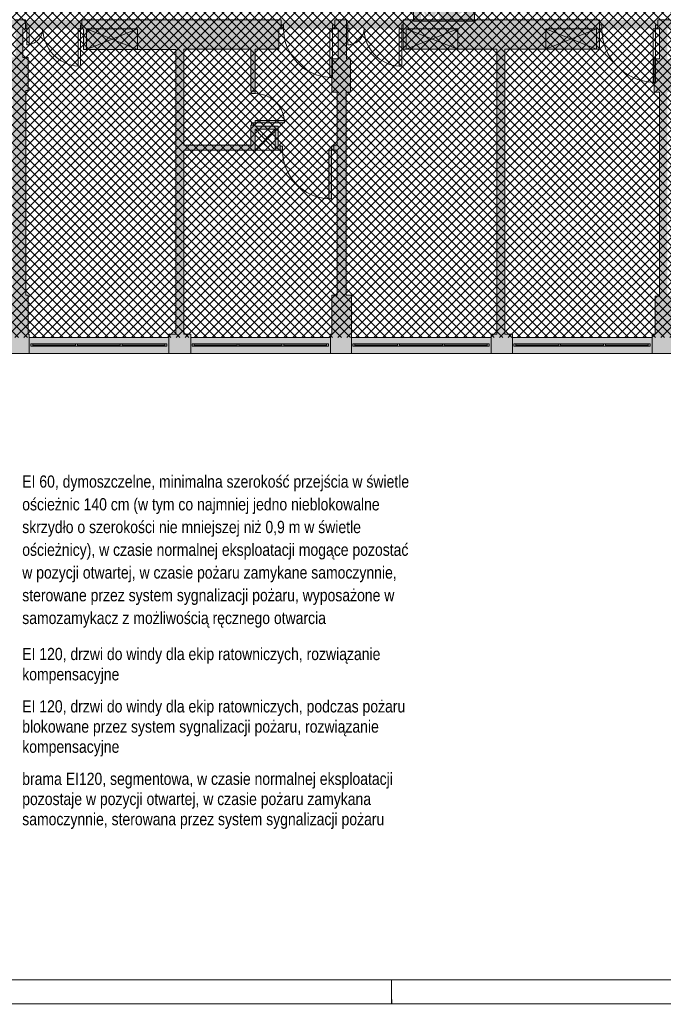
# Paper-space layout 'AP-06 STREFY POŻAROWE I EWAKUACJA - PIĘTRO 4' of a CAD drawing. Header units: millimetres. Extents: x 0 to 594, y 0 to 450.
# Tile 10 of 14: x 338 to 470, y 0 to 202. Entities that reach past the tile are written whole.
import ezdxf
from ezdxf.xclip import XClip

# ---------------------------------------------------------------- set-up
doc = ezdxf.new("R2010")
doc.units = ezdxf.units.MM
doc.header["$MEASUREMENT"] = 0
doc.header["$XCLIPFRAME"] = 0
for name, color, linetype, lineweight in [('A_Arkusz_Nr_pióra__1', 7, 'Continuous', 20), ('A_ewakuacja_Nr_pióra__4', 94, 'Continuous', 18), ('A_niewidoczne_Nr_pióra__1', 7, 'Continuous', 20), ('A_podkład_Nr_pióra__2', 8, 'Continuous', 13), ('A_ppoż proj_Nr_pióra__81', 2, 'Continuous', 5)]:
    doc.layers.add(name, color=color, linetype=linetype, lineweight=lineweight)
for name, color, linetype, lineweight, true_color in [('A_Arkusz_Nr_pióra__237', 7, 'Continuous', 5, 0x343434), ('A_ewakuacja_Nr_pióra__104', 7, 'Continuous', 5, 0x006532), ('A_podkład_Nr_pióra__254', 7, 'Continuous', 5, 0xfdfdfd), ('A_ppoż proj_Nr_pióra__151', 7, 'Continuous', 5, 0x65cbfe)]:
    doc.layers.add(name, color=color, linetype=linetype, lineweight=lineweight, true_color=true_color)
doc.layers.add('A_podrys', color=7, linetype='Continuous')
doc.styles.add('STYL_AUTOMATYCZNY_2', font='ARIALN.TTF')

# ---------------------------------------------------------------- blocks, each defined once
blk = doc.blocks.new('Rysunek_1_1', base_point=(-1569.28, -182.96))
at = {"layer": 'A_ewakuacja_Nr_pióra__104', "linetype": 'Continuous', "lineweight": 0, "true_color": 0x004c26}
h = blk.add_hatch(color=118, dxfattribs=at)
h.paths.add_polyline_path([(418.56, 207.15), (418.56, 201.4), (431.05, 201.4), (431.05, 207.15)])
h.paths.add_polyline_path([(423.81, 201.76), (420.09, 201.76), (420.09, 204.88), (419.83, 204.88, -0.24241), (419.35, 205.54), (420.09, 205.54), (420.09, 206.59), (423.8, 206.59), (423.8, 203.96), (422.91, 203.96), (422.61, 203.36), (422.15, 203.99), (422.82, 204.79), (422.7, 206.55), (422.21, 206.55), (422.35, 205.01), (421.83, 204.56), (421.23, 205.46), (419.57, 205.46, 0.304489), (419.93, 204.99), (420.92, 204.99), (421.47, 204.21, 0.230447), (421.43, 203.71), (421.53, 203.54), (422.02, 202.69), (421.35, 202.69), (420.97, 203.52, 1.14772), (420.63, 203.37), (421.08, 202.37), (422.5, 202.37, 0.414214), (422.92, 202.78), (423.36, 203.58), (423.81, 203.58)], flags=0)
h.paths.add_polyline_path([(425.86, 203.73), (425.86, 204.54), (428.98, 204.55), (427.7, 205.72), (428.6, 205.72), (430.36, 204.12), (428.61, 202.53), (427.68, 202.53), (428.98, 203.73)], flags=0)
at = {"layer": 'A_podkład_Nr_pióra__254', "linetype": 'Continuous', "lineweight": 5, "true_color": 0xfdfdfd}
h = blk.add_hatch(color=7, dxfattribs=at)
h.paths.add_polyline_path([(70.72, 133.27), (538.72, 133.27), (538.72, 227.67), (538.22, 227.67), (538.22, 260.47), (538.72, 260.47), (538.72, 355.07), (196.42, 355.07), (196.42, 351.77), (204.02, 351.77), (204.02, 286.92), (204.02, 266.67), (203.62, 266.67), (203.62, 264.22), (204.62, 264.22), (204.62, 265.67), (215.32, 265.67), (215.32, 201.67), (147.32, 201.68), (147.32, 201.67), (147.32, 201.07), (147.82, 201.07), (147.82, 200.47), (149.42, 200.47), (149.42, 195.27), (159.52, 195.27), (159.52, 182.67), (140.62, 182.67), (140.62, 186.57), (141.82, 186.57), (141.82, 194.17), (137.82, 194.17), (137.82, 191.27), (127.92, 191.27), (127.92, 198.27), (130.02, 198.27), (130.02, 200.47), (139.82, 200.47), (139.82, 201.07), (140.32, 201.07), (140.32, 201.67), (140.82, 201.67), (140.82, 201.69), (76.12, 201.7), (76.12, 224.57), (105.52, 224.57), (105.52, 221.77), (121.07, 221.77), (121.07, 224.57), (123.37, 224.57), (123.37, 226.47), (138.14, 226.47), (138.14, 223.24), (144.25, 223.24), (144.25, 229.27), (165.92, 229.27), (165.92, 221.97), (169.52, 221.97), (169.52, 265.13), (170.37, 265.13), (170.37, 265.82), (170.37, 286.07), (174.22, 286.07), (174.22, 351.07), (175.42, 351.07), (175.42, 355.07), (70.72, 355.07)])
h.paths.add_polyline_path([(76.12, 266.97), (76.12, 293.47), (99.7, 293.47), (99.7, 266.97)], flags=0)
h.paths.add_polyline_path([(76.12, 351.77), (104.72, 351.77), (104.72, 351.07), (109.42, 351.07), (109.42, 351.77), (138.02, 351.77), (138.02, 301.57), (135.32, 301.57), (135.32, 293.47), (169.82, 293.47), (169.82, 288.63), (168.87, 288.63), (168.87, 283.22), (169.82, 283.22), (169.82, 268.82), (168.87, 268.82), (168.87, 266.67), (166.02, 266.67), (166.02, 259.57), (141.69, 259.57), (141.69, 264.77), (137.83, 264.77), (137.83, 264.27), (137.83, 261.87), (123.02, 261.87), (123.02, 264.27), (120.82, 264.27), (120.82, 264.77), (120.82, 293.47), (121.22, 293.47), (121.22, 295.17), (121.22, 301.87), (93.82, 301.87), (93.82, 295.17), (76.12, 295.17)], flags=0)
h.paths.add_polyline_path([(76.12, 166.27), (76.12, 200.07), (82.02, 200.07), (90.02, 200.07), (93.52, 200.07), (93.52, 195.87), (100.02, 195.87), (100.02, 166.27)], flags=0)
h.paths.add_polyline_path([(76.12, 136.57), (76.12, 164.67), (101.52, 164.67), (101.52, 195.87), (109.32, 195.87), (109.32, 200.07), (112.62, 200.07), (120.62, 200.07), (121.12, 200.07), (121.12, 196.37), (127.32, 196.37), (127.32, 191.27), (121.12, 191.27), (121.12, 183.97), (137.82, 183.97), (137.82, 137.27), (137.62, 137.27), (137.62, 136.57), (109.02, 136.57), (109.02, 137.27), (104.72, 137.27), (104.72, 136.57)], flags=0)
h.paths.add_polyline_path([(119.92, 266.97), (101.08, 266.97), (101.08, 293.47), (119.92, 293.47), (119.92, 281.57), (119.92, 271.57)], flags=0)
h.paths.add_polyline_path([(140.02, 341.47), (142.12, 341.47), (142.12, 351.07), (142.52, 351.07), (142.52, 351.77), (171.12, 351.77), (171.12, 351.07), (172.12, 351.07), (172.12, 325.27), (172.12, 316.27), (172.12, 300.87), (168.72, 300.87), (168.72, 295.17), (155.22, 295.17), (155.22, 302.87), (140.22, 302.87), (140.22, 326.67), (140.02, 326.67)], flags=0)
h.paths.add_polyline_path([(140.62, 181.67), (147.02, 181.67), (147.02, 178.67), (160.72, 178.67), (160.72, 200.07), (169.32, 200.07), (169.32, 196.07), (171.92, 196.07), (171.92, 178.37), (163.92, 178.37), (163.92, 177.87), (163.93, 177.87), (171.92, 177.87), (171.92, 178.37), (172.52, 178.37), (172.52, 178.87), (173.52, 178.87), (173.52, 200.07), (178.22, 200.07), (186.22, 200.07), (187.52, 200.07), (187.52, 195.67), (188.02, 195.67), (188.02, 195.17), (188.62, 195.17), (188.62, 200.07), (198.62, 200.07), (198.62, 195.77), (203.62, 195.77), (203.62, 182.37), (188.62, 182.37), (188.62, 188.17), (195.62, 188.17), (195.62, 188.67), (195.6, 188.67), (188.62, 188.67), (188.62, 188.17), (188.02, 188.17), (188.02, 187.67), (187.52, 187.67), (187.52, 181.27), (203.62, 181.27), (203.62, 137.27), (203.52, 137.27), (203.52, 136.57), (174.92, 136.57), (174.92, 137.27), (173.52, 137.27), (173.52, 169.87), (172.52, 169.87), (172.52, 170.37), (171.92, 170.37), (171.92, 137.27), (170.52, 137.27), (170.52, 136.57), (141.92, 136.57), (141.92, 137.27), (141.62, 137.27), (141.62, 145.07), (140.62, 145.07)], flags=0)
h.paths.add_polyline_path([(204.57, 286.87), (246.22, 286.87), (272.92, 286.87), (297.52, 286.87), (372.42, 286.87), (374.38, 286.87), (401.12, 286.87), (505.52, 286.87), (534.02, 286.87), (534.02, 263.67), (505.52, 263.67), (505.52, 266.27), (486.42, 266.27), (486.42, 262.37), (471.82, 262.37), (471.82, 266.27), (471.82, 266.77), (401.12, 266.77), (401.12, 221.77), (471.85, 221.77), (471.85, 225.77), (486.62, 225.77), (486.62, 221.77), (505.02, 221.77), (505.02, 224.47), (534.02, 224.47), (534.02, 201.67), (505.02, 201.67), (401.12, 201.67), (372.42, 201.67), (294.89, 201.67), (215.87, 201.67), (215.87, 222.07), (246.22, 222.07), (246.22, 222.87), (249.27, 222.87), (249.27, 224.47), (297.42, 224.47), (297.42, 221.77), (372.42, 221.77), (372.42, 228.62), (371.62, 228.62), (371.62, 228.17), (370.52, 228.17), (370.52, 225.47), (366.22, 225.47), (366.22, 223.57), (348.82, 223.57), (348.82, 227.07), (345.62, 227.07), (345.62, 233.17), (360.32, 233.17), (360.32, 240.77), (370.52, 240.77), (370.52, 236.07), (371.62, 236.07), (371.62, 235.62), (372.42, 235.62), (372.42, 248.62), (371.62, 248.62), (371.62, 248.17), (370.52, 248.17), (370.52, 241.97), (364.12, 241.97), (364.12, 244.77), (359.12, 244.77), (359.12, 234.77), (345.62, 234.77), (345.62, 261.77), (370.52, 261.77), (370.52, 257.07), (371.62, 257.07), (371.62, 256.62), (372.42, 256.62), (372.42, 266.97), (370.22, 266.97), (370.22, 266.17), (370.52, 266.17), (370.52, 262.67), (360.92, 262.67), (360.92, 266.17), (361.22, 266.17), (361.22, 266.97), (297.52, 266.97), (297.52, 266.33), (297.52, 264.17), (273.42, 264.17), (249.28, 264.17), (249.28, 266.33), (246.22, 266.33), (246.22, 266.67), (204.57, 266.67)], flags=0)
h.paths.add_polyline_path([(207.42, 145.27), (205.12, 145.27), (205.12, 187.17), (207.42, 187.17), (207.42, 195.77), (220.52, 195.77), (220.52, 201.12), (236.52, 201.12), (236.52, 195.67), (237.62, 195.67), (237.62, 145.27), (237.62, 137.27), (236.42, 137.27), (236.42, 136.57), (207.82, 136.57), (207.82, 137.27), (207.42, 137.27)], flags=0)
h.paths.add_polyline_path([(208.12, 288.57), (205.92, 288.57), (205.92, 294.97), (208.02, 294.97), (208.02, 301.67), (205.92, 301.67), (205.92, 343.57), (208.02, 343.57), (208.02, 351.07), (208.32, 351.07), (208.32, 351.77), (236.92, 351.77), (236.92, 351.07), (237.92, 351.07), (239.42, 351.07), (240.82, 351.07), (240.82, 351.77), (269.42, 351.77), (269.42, 351.07), (270.02, 351.07), (270.02, 343.07), (270.52, 343.07), (270.52, 321.97), (264.33, 321.97), (263.83, 321.97), (263.83, 321.37), (263.33, 321.37), (263.33, 311.38), (263.33, 311.37), (263.83, 311.37), (263.83, 321.37), (264.33, 321.37), (264.33, 320.47), (270.52, 320.47), (270.52, 301.67), (270.02, 301.67), (270.02, 294.87), (271.22, 294.87), (271.22, 288.57), (270.82, 288.57), (259.22, 288.57), (259.22, 292.87), (239.42, 292.87), (239.42, 320.47), (253.33, 320.47), (253.33, 321.37), (253.83, 321.37), (253.83, 321.97), (253.33, 321.97), (237.92, 321.97), (237.92, 292.87), (218.62, 292.87), (218.62, 288.57), (218.12, 288.57)], flags=0)
h.paths.add_polyline_path([(240.82, 137.27), (239.32, 137.27), (239.32, 195.67), (258.82, 195.67), (258.82, 199.77), (259.12, 199.77, 0.399638), (268.62, 189.78), (268.62, 189.77), (269.12, 189.77), (269.12, 199.77), (270.72, 199.77), (270.72, 193.97), (269.87, 193.97), (269.87, 187.17), (270.32, 187.17), (270.32, 145.27), (269.92, 145.27), (269.92, 137.27), (269.42, 137.27), (269.42, 136.57), (240.82, 136.57)], flags=0)
h.paths.add_polyline_path([(272.42, 199.87), (273.12, 199.87), (273.12, 196.57), (273.62, 196.57), (273.62, 196.61, 0.370334), (276.42, 199.87, 0.395307), (283.62, 192.19), (283.62, 192.17), (284.12, 192.17), (284.12, 199.87), (284.32, 199.87), (284.32, 195.67), (303.92, 195.67), (303.92, 137.27), (302.72, 137.27), (302.72, 136.57), (274.12, 136.57), (274.12, 137.27), (273.52, 137.27), (273.52, 145.27), (273.02, 145.27), (273.02, 187.17), (273.47, 187.17), (273.47, 193.97), (272.42, 193.97)], flags=0)
h.paths.add_polyline_path([(272.92, 294.87), (273.92, 294.87), (273.92, 301.67), (273.52, 301.67), (273.52, 343.07), (273.92, 343.07), (273.92, 351.07), (274.22, 351.07), (274.22, 351.77), (302.82, 351.77), (302.82, 351.07), (304.32, 351.07), (304.32, 292.87), (284.52, 292.87), (284.52, 288.57), (284.32, 288.57), (276.62, 288.57), (273.32, 288.57), (272.92, 288.57)], flags=0)
h.paths.add_polyline_path([(304.17, 223.57), (299.02, 223.57), (299.02, 243.87), (304.32, 243.87), (324.42, 243.87), (344.02, 243.87), (344.02, 228.97), (336.12, 228.97), (336.12, 226.37), (330.52, 226.37), (330.52, 223.57), (314.17, 223.57), (304.67, 223.57), (304.67, 233.56), (304.67, 233.57), (304.17, 233.57)], flags=0)
h.paths.add_polyline_path([(299.02, 244.77), (299.02, 265.17), (305.12, 265.17), (305.12, 255.17), (305.62, 255.17), (305.62, 255.18), (305.62, 265.17), (315.12, 265.17), (327.32, 265.17), (327.32, 261.77), (336.12, 261.77), (336.12, 258.98), (344.02, 258.98), (344.02, 249.37), (341.92, 249.37), (341.92, 245.47), (324.42, 245.47), (324.42, 244.77), (322.32, 244.77), (304.32, 244.77)], flags=0)
h.paths.add_polyline_path([(307.12, 137.27), (305.72, 137.27), (305.72, 195.67), (325.32, 195.67), (325.32, 199.87), (325.72, 199.87), (336.72, 199.87), (337.02, 199.87), (337.02, 193.97), (336.02, 193.97), (336.02, 187.17), (336.42, 187.17), (336.42, 145.27), (336.02, 145.27), (336.02, 137.27), (335.72, 137.27), (335.72, 136.57), (307.12, 136.57)], flags=0)
h.paths.add_polyline_path([(305.82, 292.87), (305.82, 351.07), (307.12, 351.07), (307.12, 351.77), (335.72, 351.77), (335.72, 351.07), (336.12, 351.07), (336.12, 343.57), (336.72, 343.57), (336.72, 301.67), (336.12, 301.67), (336.12, 294.87), (337.12, 294.87), (337.12, 288.57), (336.82, 288.57), (333.52, 288.57), (325.82, 288.57), (325.62, 288.57), (325.62, 292.87)], flags=0)
h.paths.add_polyline_path([(338.52, 193.97), (338.52, 199.87), (339.32, 199.87), (342.62, 199.87), (350.32, 199.87), (350.92, 199.87), (350.92, 195.57), (369.82, 195.57), (369.82, 137.27), (368.42, 137.27), (368.42, 136.57), (339.82, 136.57), (339.82, 137.27), (339.62, 137.27), (339.62, 145.27), (339.12, 145.27), (339.12, 187.17), (339.62, 187.17), (339.62, 193.97)], flags=0)
h.paths.add_polyline_path([(338.92, 288.57), (338.92, 294.87), (339.92, 294.87), (339.92, 301.67), (339.52, 301.67), (339.52, 343.57), (339.92, 343.57), (339.92, 351.07), (340.22, 351.07), (340.22, 351.77), (368.82, 351.77), (368.82, 351.07), (370.42, 351.07), (370.42, 292.87), (350.62, 292.87), (350.62, 288.57), (350.22, 288.57), (339.22, 288.57)], flags=0)
h.paths.add_polyline_path([(385.22, 175.97), (371.52, 175.97), (371.52, 195.67), (385.22, 195.67), (385.22, 187.07), (385.32, 187.07), (385.32, 186.57), (386.12, 186.57), (386.12, 195.67), (390.92, 195.67), (390.92, 199.87), (391.92, 199.87), (401.82, 199.87), (403.12, 199.87), (403.12, 193.67), (401.82, 193.67), (401.82, 189.87), (401.82, 186.87), (402.92, 186.87), (402.92, 175.97), (402.22, 175.97), (402.22, 175.77), (401.72, 175.77), (401.72, 174.97), (401.22, 174.97), (401.22, 164.98), (401.22, 164.97), (401.72, 164.97), (401.72, 174.97), (402.92, 174.97), (402.92, 145.27), (401.82, 145.27), (401.82, 137.27), (401.52, 137.27), (401.52, 136.57), (372.92, 136.57), (372.92, 137.27), (371.52, 137.27), (371.52, 174.97), (386.12, 174.97), (386.12, 179.27), (390.22, 179.27), (390.22, 174.97), (391.72, 174.97), (391.72, 175.77), (391.22, 175.77), (391.22, 175.97), (390.82, 175.97), (390.82, 179.87), (386.12, 179.87), (386.12, 180.57), (392.12, 180.57), (392.12, 181.07), (392.1, 181.07), (386.12, 181.07), (386.12, 180.57), (385.32, 180.57), (385.32, 180.07), (385.22, 180.07)], flags=0)
h.paths.add_polyline_path([(372.02, 338.67), (373.46, 338.67), (373.46, 339.67), (390.87, 339.67), (390.92, 339.67), (390.92, 340.92), (391.42, 340.92, 0.034086), (391.5, 339.67), (400.62, 339.67), (400.62, 340.92), (401.12, 340.92), (401.12, 339.67), (401.92, 339.67), (401.92, 287.67), (401.42, 287.67), (393.12, 287.67), (372.02, 287.67)], flags=0)
h.paths.add_polyline_path([(402.92, 260.07), (405.92, 260.07), (405.92, 265.07), (416.92, 265.07), (420.1, 265.07), (420.92, 265.07), (431.42, 265.07), (431.42, 262.27), (437.52, 262.27), (437.52, 259.57), (448.12, 259.57), (448.12, 229.07), (436.32, 229.07), (436.32, 223.47), (420.62, 223.47), (416.92, 223.47), (405.92, 223.47), (405.92, 228.57), (402.92, 228.57)], flags=0)
h.paths.add_polyline_path([(403.72, 301.57), (403.72, 339.67), (405.82, 339.67), (405.82, 351.07), (406.32, 351.07), (406.32, 351.77), (434.92, 351.77), (434.92, 351.07), (436.12, 351.07), (436.12, 292.87), (416.82, 292.87), (416.82, 288.57), (416.52, 288.57), (403.72, 288.57), (403.72, 294.77), (405.72, 294.77), (405.72, 301.57)], flags=0)
h.paths.add_polyline_path([(405.82, 145.27), (404.72, 145.27), (404.72, 186.87), (405.62, 186.87), (405.62, 193.67), (404.82, 193.67), (404.82, 199.87), (405.12, 199.87), (408.42, 199.87), (416.12, 199.87), (416.42, 199.87), (416.42, 195.67), (435.62, 195.67), (435.62, 137.27), (434.42, 137.27), (434.42, 136.57), (405.82, 136.57)], flags=0)
h.paths.add_polyline_path([(437.22, 137.27), (437.22, 195.67), (456.62, 195.67), (456.62, 199.87), (467.82, 199.87), (468.92, 199.87), (468.92, 193.67), (467.82, 193.67), (467.82, 186.87), (468.92, 186.87), (468.92, 145.07), (468.02, 145.07), (468.02, 137.27), (467.42, 137.27), (467.42, 136.57), (438.82, 136.57), (438.82, 137.27)], flags=0)
h.paths.add_polyline_path([(437.82, 351.07), (439.02, 351.07), (439.02, 351.77), (467.62, 351.77), (467.62, 351.07), (467.92, 351.07), (467.92, 343.27), (469.02, 343.27), (469.02, 301.57), (467.92, 301.57), (467.92, 294.77), (469.02, 294.77), (469.02, 288.67), (468.82, 288.67), (468.52, 288.67), (465.22, 288.67), (457.52, 288.67), (457.22, 288.67), (457.22, 292.87), (437.82, 292.87)], flags=0)
h.paths.add_polyline_path([(450.32, 248.27), (450.32, 265.07), (459.22, 265.07), (467.72, 265.07), (467.72, 244.57), (454.02, 244.57), (454.02, 248.27)], flags=0)
h.paths.add_polyline_path([(450.32, 223.47), (450.32, 243.57), (467.72, 243.57), (467.72, 223.47), (460.22, 223.47)], flags=0)
h.paths.add_polyline_path([(470.52, 145.07), (470.52, 186.87), (471.62, 186.87), (471.62, 193.67), (470.52, 193.67), (470.52, 199.87), (471.72, 199.87), (481.72, 199.87), (482.22, 199.87), (482.22, 195.67), (501.62, 195.67), (501.62, 137.27), (500.42, 137.27), (500.42, 136.57), (471.82, 136.57), (471.82, 145.07)], flags=0)
h.paths.add_polyline_path([(470.92, 288.67), (470.72, 288.67), (470.72, 294.77), (471.72, 294.77), (471.72, 301.57), (470.72, 301.57), (470.72, 343.27), (471.72, 343.27), (471.72, 351.07), (471.92, 351.07), (471.92, 351.77), (500.52, 351.77), (500.52, 351.07), (502.02, 351.07), (502.02, 293.07), (482.22, 293.07), (482.22, 288.67), (474.22, 288.67), (473.06, 288.67)], flags=0)
h.paths.add_polyline_path([(519.92, 182.77), (503.22, 182.77), (503.22, 195.67), (512.12, 195.67), (512.12, 199.87), (512.62, 199.87), (519.62, 199.87), (519.92, 199.87)], flags=0)
h.paths.add_polyline_path([(503.22, 166.27), (503.22, 178.37), (513.92, 178.37), (513.92, 181.47), (521.22, 181.47), (521.22, 199.87), (521.92, 199.87), (531.92, 199.87), (533.32, 199.87), (533.32, 136.57), (504.72, 136.57), (504.72, 137.27), (503.22, 137.27), (503.22, 159.77), (508.32, 159.77), (508.32, 166.27)], flags=0)
h.paths.add_polyline_path([(508.52, 333.47), (503.62, 333.47), (503.62, 351.07), (504.72, 351.07), (504.72, 351.77), (533.32, 351.77), (533.32, 288.67), (520.77, 288.67), (516.47, 288.67), (512.32, 288.67), (512.32, 294.47), (505.62, 294.47), (505.62, 306.27), (519.82, 306.27), (519.82, 310.17), (503.62, 310.17), (503.62, 328.07), (508.52, 328.07), (520.52, 328.07), (520.52, 329.07), (508.52, 329.07)], flags=0)
at = {"layer": 'A_ppoż proj_Nr_pióra__151', "linetype": 'Continuous', "lineweight": 5, "true_color": 0x65cbfe}
h = blk.add_hatch(dxfattribs=at)
h.set_pattern_fill('bloczki_betonowe_0001', color=151, style=0, pattern_type=2)
h.set_pattern_definition([(45, (-1569.2778, -182.9554), (-0.9192388, 0.9192388), []), (135, (-1569.2778, -182.9554), (0.9192388, 0.9192388), [])])
h.paths.add_polyline_path([(204.57, 266.67), (246.22, 266.67), (246.22, 264.17), (299.02, 264.17), (299.02, 224.47), (246.22, 224.47), (246.22, 222.07), (215.32, 222.07), (215.32, 201.67), (205.12, 201.67), (205.12, 136.57), (534.02, 136.57), (534.02, 225.77), (467.72, 225.77), (467.72, 262.37), (534.02, 262.37), (534.02, 351.77), (405.78, 351.77), (405.78, 339.67), (370.42, 339.67), (370.42, 351.77), (204.57, 351.77)])
at = {"layer": 'A_ppoż proj_Nr_pióra__81', "linetype": 'Continuous', "lineweight": 0, "true_color": 0x3f3f00}
blk.add_hatch(color=48, dxfattribs=at).paths.add_polyline_path([(538.72, 199.87), (538.72, 201.67), (216.82, 201.67), (216.82, 199.87)])
at = {"layer": 'A_ewakuacja_Nr_pióra__4', "color": 94, "linetype": 'Continuous', "lineweight": 18, "flags": 128}
blk.add_lwpolyline([(431.05, 201.4), (418.56, 201.4), (418.56, 207.15), (431.05, 207.15)], close=True, dxfattribs=at)
at = {"layer": 'A_podkład_Nr_pióra__2', "color": 8, "linetype": 'Continuous', "lineweight": 13}
for p, q in [((339.02, 201.67), (337.02, 201.67)), ((338.52, 199.87), (339.82, 199.87)), ((338.52, 193.97), (338.52, 199.87)), ((339.02, 201.67), (339.02, 199.87)), ((339.32, 200.67), (339.02, 200.67)), ((339.32, 196.57), (339.32, 200.67)), ((339.82, 199.87), (339.82, 196.57)), ((350.92, 199.87), (349.82, 199.87)), ((349.82, 199.87), (349.82, 192.17)), ((350.32, 192.17), (350.32, 200.67)), ((350.32, 200.67), (350.62, 200.67)), ((350.62, 201.67), (350.62, 199.87)), ((391.42, 201.67), (350.62, 201.67)), ((350.92, 199.87), (350.92, 195.57)), ((351.52, 195.57), (351.52, 199.87)), ((351.52, 199.87), (362.02, 199.87)), ((362.02, 199.87), (351.52, 195.57)), ((362.02, 195.57), (351.52, 199.87)), ((362.02, 199.87), (362.02, 195.57)), ((390.92, 195.67), (390.92, 199.87)), ((390.92, 199.87), (391.92, 199.87)), ((391.42, 201.67), (391.42, 199.87)), ((391.92, 200.67), (391.42, 200.67)), ((391.92, 199.87), (391.92, 200.67)), ((403.12, 199.87), (401.42, 199.87)), ((401.42, 199.87), (401.42, 189.87)), ((401.92, 189.87), (401.92, 200.67)), ((401.92, 200.67), (402.42, 200.67)), ((402.42, 201.67), (402.42, 199.87)), ((404.82, 201.67), (402.42, 201.67)), ((403.12, 199.87), (403.12, 193.67)), ((404.82, 201.67), (404.82, 193.67)), ((405.12, 200.67), (404.82, 200.67)), ((404.82, 199.87), (405.62, 199.87)), ((405.12, 196.57), (405.12, 200.67)), ((416.42, 199.87), (415.62, 199.87)), ((415.62, 199.87), (415.62, 192.17)), ((416.12, 192.17), (416.12, 200.67)), ((416.12, 200.67), (416.42, 200.67)), ((416.42, 201.67), (416.42, 195.67)), ((456.62, 201.67), (416.42, 201.67)), ((417.02, 195.67), (417.02, 199.87)), ((417.02, 199.87), (427.62, 199.87)), ((427.62, 199.87), (417.02, 195.67)), ((427.62, 195.67), (417.02, 199.87)), ((427.62, 199.87), (427.62, 195.67)), ((445.62, 195.67), (445.62, 199.87)), ((445.62, 199.87), (456.02, 199.87)), ((445.62, 199.87), (456.02, 195.67)), ((445.62, 195.67), (456.02, 199.87)), ((456.02, 199.87), (456.02, 195.67)), ((456.62, 195.67), (456.62, 201.67)), ((457.12, 200.67), (456.62, 200.67)), ((456.62, 199.87), (457.12, 199.87)), ((457.12, 199.87), (457.12, 200.67)), ((468.92, 199.87), (467.62, 199.87)), ((467.62, 199.87), (467.62, 188.87)), ((468.12, 188.87), (468.12, 200.67)), ((468.12, 200.67), (468.62, 200.67)), ((468.62, 201.67), (468.62, 199.87)), ((471.22, 201.67), (468.62, 201.67)), ((468.92, 199.87), (468.92, 193.67)), ((339.32, 196.57), (339.82, 196.57)), ((405.12, 196.57), (405.62, 196.57)), ((339.62, 193.97), (338.52, 193.97)), ((339.62, 187.17), (339.62, 193.97)), ((350.92, 195.57), (369.82, 195.57)), ((369.82, 195.67), (369.82, 137.27)), ((371.52, 195.67), (385.22, 195.67)), ((371.52, 175.97), (371.52, 195.67)), ((385.22, 195.67), (385.22, 187.07)), ((386.12, 186.57), (386.12, 195.67)), ((386.12, 195.67), (390.92, 195.67)), ((416.42, 195.67), (435.62, 195.67)), ((435.62, 195.67), (435.62, 137.27)), ((437.22, 137.27), (437.22, 195.67)), ((437.22, 195.67), (456.62, 195.67)), ((350.32, 192.17), (349.82, 192.17)), ((401.82, 193.67), (401.82, 186.87)), ((403.12, 193.67), (401.82, 193.67)), ((405.62, 193.67), (404.82, 193.67)), ((405.62, 186.87), (405.62, 193.67)), ((416.12, 192.17), (415.62, 192.17)), ((467.82, 193.67), (467.82, 186.87)), ((468.92, 193.67), (467.82, 193.67)), ((401.92, 189.87), (401.42, 189.87)), ((468.12, 188.87), (467.62, 188.87)), ((339.12, 145.27), (339.12, 187.17)), ((339.12, 187.17), (339.62, 187.17)), ((386.12, 187.07), (385.22, 187.07)), ((385.32, 186.57), (385.32, 187.07)), ((386.12, 186.57), (385.32, 186.57)), ((401.82, 186.87), (402.92, 186.87)), ((402.92, 186.87), (402.92, 175.97)), ((404.72, 186.87), (405.62, 186.87)), ((404.72, 145.27), (404.72, 186.87)), ((467.82, 186.87), (468.92, 186.87)), ((468.92, 186.87), (468.92, 145.07)), ((386.12, 180.07), (385.22, 180.07)), ((385.22, 180.07), (385.22, 175.97)), ((392.12, 180.57), (385.32, 180.57)), ((385.32, 180.57), (385.32, 180.07)), ((386.12, 179.87), (386.12, 181.07)), ((386.12, 181.07), (392.12, 181.07)), ((390.82, 179.87), (386.12, 179.87)), ((390.82, 175.97), (390.82, 179.87)), ((392.12, 180.57), (392.12, 181.07)), ((386.12, 174.97), (386.12, 179.27)), ((386.12, 179.27), (390.22, 179.27)), ((390.22, 179.27), (386.12, 174.97)), ((390.22, 174.97), (386.12, 179.27)), ((390.22, 179.27), (390.22, 174.97)), ((385.22, 175.97), (371.52, 175.97)), ((391.22, 175.97), (390.82, 175.97)), ((391.22, 174.97), (391.22, 175.97)), ((391.72, 175.77), (391.22, 175.77)), ((391.72, 174.97), (391.72, 175.77)), ((401.72, 164.97), (401.72, 175.77)), ((401.72, 175.77), (402.22, 175.77)), ((402.22, 174.97), (402.22, 175.97)), ((402.92, 175.97), (402.22, 175.97)), ((371.52, 137.27), (371.52, 174.97)), ((371.52, 174.97), (390.02, 174.97)), ((390.22, 174.97), (391.72, 174.97)), ((402.92, 174.97), (401.22, 174.97)), ((401.22, 174.97), (401.22, 164.97)), ((402.92, 174.97), (402.92, 145.27)), ((401.72, 164.97), (401.22, 164.97)), ((339.62, 145.27), (339.12, 145.27)), ((339.62, 137.27), (339.62, 145.27)), ((401.82, 145.27), (401.82, 137.27)), ((402.92, 145.27), (401.82, 145.27)), ((405.82, 145.27), (404.72, 145.27)), ((405.82, 133.27), (405.82, 145.27)), ((468.02, 145.07), (468.02, 137.27)), ((468.92, 145.07), (468.02, 145.07)), ((339.82, 137.27), (339.62, 137.27)), ((339.82, 133.27), (339.82, 137.27)), ((369.82, 137.27), (368.42, 137.27)), ((368.42, 137.27), (368.42, 133.27)), ((372.92, 137.27), (371.52, 137.27)), ((372.92, 133.27), (372.92, 137.27)), ((401.82, 137.27), (401.52, 137.27)), ((401.52, 137.27), (401.52, 133.27)), ((435.62, 137.27), (434.42, 137.27)), ((434.42, 137.27), (434.42, 133.27)), ((438.82, 137.27), (437.22, 137.27)), ((438.82, 133.27), (438.82, 137.27)), ((468.02, 137.27), (467.42, 137.27)), ((467.42, 137.27), (467.42, 133.27)), ((368.42, 136.57), (339.82, 136.57)), ((340.12, 135.27), (368.02, 135.27)), ((340.12, 134.77), (340.12, 135.27)), ((340.52, 134.77), (340.52, 135.27)), ((349.29, 134.77), (349.29, 135.27)), ((349.69, 134.77), (349.69, 135.27)), ((358.45, 134.77), (358.45, 135.27)), ((358.85, 134.77), (358.85, 135.27)), ((367.62, 134.77), (367.62, 135.27)), ((368.02, 135.27), (368.02, 134.77)), ((401.52, 136.57), (372.92, 136.57)), ((373.22, 135.27), (401.12, 135.27)), ((373.22, 134.77), (373.22, 135.27)), ((373.62, 134.77), (373.62, 135.27)), ((382.39, 134.77), (382.39, 135.27)), ((382.79, 134.77), (382.79, 135.27)), ((391.55, 134.77), (391.55, 135.27)), ((391.95, 134.77), (391.95, 135.27)), ((400.72, 134.77), (400.72, 135.27)), ((401.12, 135.27), (401.12, 134.77)), ((434.42, 136.57), (405.82, 136.57)), ((406.12, 135.27), (434.02, 135.27)), ((406.12, 134.77), (406.12, 135.27)), ((406.52, 134.77), (406.52, 135.27)), ((415.29, 134.77), (415.29, 135.27)), ((415.69, 134.77), (415.69, 135.27)), ((424.45, 134.77), (424.45, 135.27)), ((424.85, 134.77), (424.85, 135.27)), ((433.62, 134.77), (433.62, 135.27)), ((434.02, 135.27), (434.02, 134.77)), ((467.42, 136.57), (438.82, 136.57)), ((439.12, 135.27), (467.02, 135.27)), ((439.12, 134.77), (439.12, 135.27)), ((439.52, 134.77), (439.52, 135.27)), ((448.29, 134.77), (448.29, 135.27)), ((448.69, 134.77), (448.69, 135.27)), ((457.45, 134.77), (457.45, 135.27)), ((457.85, 134.77), (457.85, 135.27)), ((466.62, 134.77), (466.62, 135.27)), ((467.02, 135.27), (467.02, 134.77)), ((70.72, 133.27), (538.72, 133.27)), ((368.02, 134.77), (340.12, 134.77)), ((340.52, 135.02), (349.29, 135.02)), ((349.69, 135.02), (358.45, 135.02)), ((358.85, 135.02), (367.62, 135.02)), ((401.12, 134.77), (373.22, 134.77)), ((373.62, 135.02), (382.39, 135.02)), ((382.79, 135.02), (391.55, 135.02)), ((391.95, 135.02), (400.72, 135.02)), ((434.02, 134.77), (406.12, 134.77)), ((406.52, 135.02), (415.29, 135.02)), ((415.69, 135.02), (424.45, 135.02)), ((424.85, 135.02), (433.62, 135.02)), ((467.02, 134.77), (439.12, 134.77)), ((439.52, 135.02), (448.29, 135.02)), ((448.69, 135.02), (457.45, 135.02)), ((457.85, 135.02), (466.62, 135.02))]:
    blk.add_line(p, q, dxfattribs=at)
for centre, radius, start, end in [((339.32, 199.87), 3.3, 277.6714, 0), ((350.32, 199.87), 7.7, 180, 266.6961), ((401.92, 199.87), 10, 180, 267.4549), ((405.12, 199.87), 3.3, 277.6714, 0), ((416.12, 199.87), 7.7, 180, 266.6961), ((468.12, 199.87), 11, 180, 267.686), ((386.12, 180.57), 6, 4.2369, 90), ((401.72, 174.97), 10, 180, 267.4549)]:
    blk.add_arc(centre, radius, start, end, dxfattribs=at)

psp = doc.layouts.new('AP-06 STREFY POŻAROWE I EWAKUACJA - PIĘTRO 4')

# ---------------------------------------------------------------- linework, layer by layer
at = {"layer": 'A_Arkusz_Nr_pióra__1', "color": 7, "linetype": 'Continuous', "lineweight": 20}
psp.add_line((589.1, 4.9), (29.9, 4.9), dxfattribs=at)
at = {"layer": 'A_Arkusz_Nr_pióra__1', "color": 7, "linetype": 'Continuous', "lineweight": 20, "flags": 128}
psp.add_lwpolyline([(0, 450), (594, 450), (594, 0), (0, 0)], close=True, dxfattribs=at)
at = {"layer": 'A_Arkusz_Nr_pióra__237', "color": 250, "linetype": 'Continuous', "lineweight": 5, "true_color": 0x343434}
for p, q in [((414, 0), (414, 4.9)), ((414.1, -0.1), (414.1, 0.9))]:
    psp.add_line(p, q, dxfattribs=at)

# ---------------------------------------------------------------- block references
at = {"layer": 'A_podrys', "color": 37, "linetype": 'Continuous', "lineweight": 5, "true_color": 0x656532}
ref = psp.add_blockref('Rysunek_1_1', (-1569.28, -182.96), dxfattribs=at)
XClip(ref).set_block_clipping_path([(43.9656447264, 81.2139465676), (557.3639112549, 445.1)])

# ---------------------------------------------------------------- texts
at = {"layer": 'A_niewidoczne_Nr_pióra__1', "color": 7, "linetype": 'Continuous', "lineweight": 20, "char_height": 2.5, "width": 79.714, "attachment_point": 4, "style": 'STYL_AUTOMATYCZNY_2'}
for s, insert, line_spacing_factor in [('\\A1;{\\pql;\\fArial Narrow|b0|i0|c238|p0;\\W1.000000;EI 60, dymoszczelne, minimalna szerokość przejścia w świetle ościeżnic 140 cm (w tym co najmniej jedno nieblokowalne skrzydło o szerokości nie mniejszej niż 0,9 m w świetle ościeżnicy), w czasie normalnej eksploatacji mogące pozostać w pozycji otwartej, w czasie pożaru zamykane samoczynnie, sterowane przez system sygnalizacji pożaru, wyposażone w samozamykacz z możliwością ręcznego otwarcia}', (338.38, 92.69), 1.11798), ('\\A1;{\\pql;\\fArial Narrow|b0|i0|c238|p0;\\W1.000000;EI 120, drzwi do windy dla ekip ratowniczych, rozwiązanie kompensacyjne}', (338.38, 69.25), 0.996916), ('\\A1;{\\pql;\\fArial Narrow|b0|i0|c238|p0;\\W1.000000;EI 120, drzwi do windy dla ekip ratowniczych, podczas pożaru blokowane przez system sygnalizacji pożaru, rozwiązanie kompensacyjne}', (338.38, 56.46), 0.992557), ('\\A1;{\\pql;\\fArial Narrow|b0|i0|c238|p0;\\W1.000000;brama EI120, segmentowa, w czasie normalnej eksploatacji pozostaje w pozycji otwartej, w czasie pożaru zamykana samoczynnie, sterowana przez system sygnalizacji pożaru}', (338.38, 41.61), 0.992557)]:
    psp.add_mtext(s, dxfattribs=dict(at, insert=insert, line_spacing_factor=line_spacing_factor))

doc.saveas('drawing.dxf')
